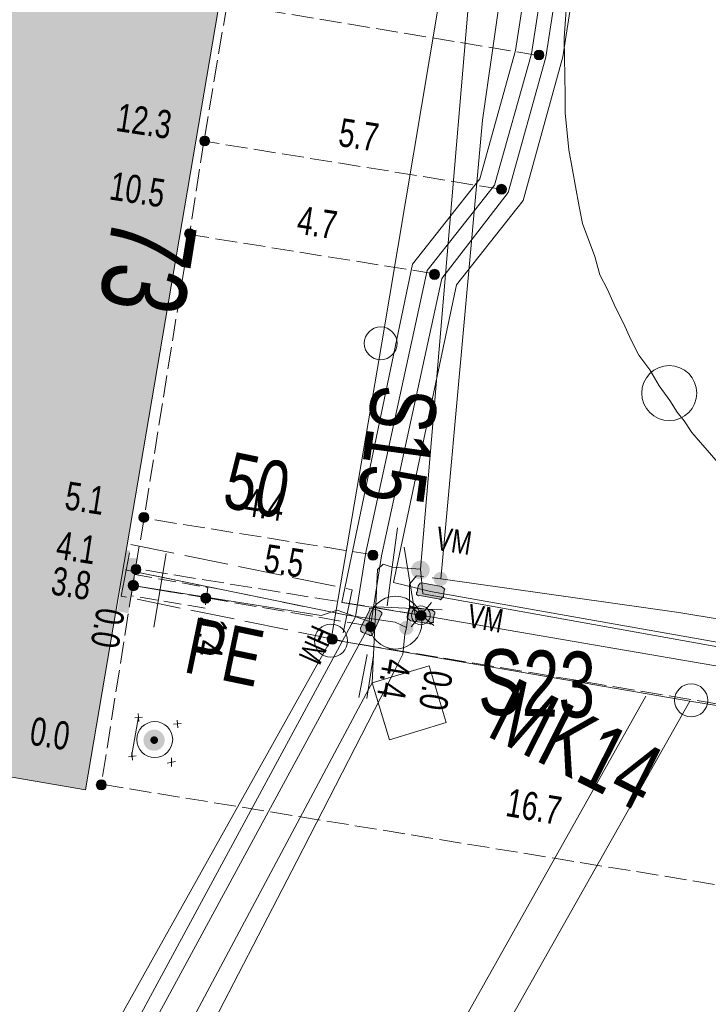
# Model space of a CAD drawing. Header units: metres. Extents: x -740 to 758, y -633 to 854.
# Tile 31 of 256: x -647 to -634, y -11 to 8. Entities that reach past the tile are written whole.
import ezdxf

# ---------------------------------------------------------------- set-up
doc = ezdxf.new("R2010")
doc.units = ezdxf.units.M
doc.header["$MEASUREMENT"] = 0
for name, pattern in [('166_166', [0.3328, 0.1664, -0.1664]), ('333_125', [0.4576, 0.3328, -0.1248]), ('333_333', [0.6656, 0.3328, -0.3328]), ('416_125', [0.5408, 0.416, -0.1248]), ('416_416', [0.832, 0.416, -0.416]), ('832_208', [1.04, 0.832, -0.208])]:
    doc.linetypes.add(name, pattern=pattern)
for name, color, linetype in [('Gas.LOVION', 7, 'Continuous'), ('Grundkarte.LOVION', 7, 'Continuous'), ('Grundkarte_Text.LOVION', 7, 'Continuous'), ('Strom.LOVION', 7, 'Continuous'), ('StromBemass.LOVION', 7, 'Continuous'), ('Wasser.LOVION', 7, 'Continuous')]:
    doc.layers.add(name, color=color, linetype=linetype)
doc.styles.add('ERSTELLTER_STIL_1', font='arial.ttf')

msp = doc.modelspace()

# ---------------------------------------------------------------- hatches: boundary and pattern name
at = {"layer": 'Gas.LOVION', "linetype": 'Continuous', "lineweight": 13}
msp.add_hatch(color=7, dxfattribs=at).paths.add_polyline_path([(-639.079, -2.74), (-639.066, -2.722), (-639.055, -2.702), (-639.047, -2.682), (-639.042, -2.66), (-639.039, -2.638), (-639.039, -2.616), (-639.042, -2.594), (-639.047, -2.573), (-639.056, -2.552), (-639.066, -2.533), (-639.079, -2.515), (-639.095, -2.499), (-639.112, -2.485), (-639.131, -2.473), (-639.151, -2.463), (-639.172, -2.457), (-639.193, -2.453), (-639.216, -2.451), (-639.238, -2.453), (-639.259, -2.457), (-639.28, -2.464), (-639.3, -2.473), (-639.319, -2.485), (-639.336, -2.499), (-639.351, -2.516), (-639.364, -2.534), (-639.375, -2.553), (-639.383, -2.574), (-639.388, -2.595), (-639.391, -2.617), (-639.391, -2.639), (-639.388, -2.661), (-639.383, -2.683), (-639.374, -2.703), (-639.364, -2.723), (-639.351, -2.741), (-639.335, -2.757), (-639.318, -2.771), (-639.3, -2.783), (-639.279, -2.792), (-639.258, -2.799), (-639.237, -2.803), (-639.214, -2.804), (-639.192, -2.803), (-639.171, -2.798), (-639.15, -2.791), (-639.13, -2.782), (-639.111, -2.77), (-639.094, -2.756)])
at = {"layer": 'Grundkarte.LOVION', "linetype": 'Continuous', "lineweight": 18}
msp.add_hatch(color=254, dxfattribs=at).paths.add_polyline_path([(-642.164, 13.194), (-656.925, 15.741), (-655.541, 23.649), (-673.213, 26.65), (-674.539, 18.748), (-676.597, 6.547), (-664.288, -3.57), (-645.56, -6.793)])
at = {"layer": 'Strom.LOVION', "linetype": 'Continuous', "lineweight": 13}
for points in [[(-644.749, -3.447), (-644.57, -2.41), (-644.793, -2.388), (-644.96, -3.409)], [(-639.225, -3.114), (-638.849, -3.181), (-638.833, -3.194), (-638.78, -3.13), (-638.762, -3.01), (-638.749, -2.994), (-638.813, -2.941), (-639.189, -2.874), (-639.219, -2.877), (-639.258, -2.925), (-639.276, -3.045), (-639.289, -3.061), (-639.286, -3.091), (-639.254, -3.117)], [(-640.174, -3.384), (-640.347, -3.726), (-640.342, -3.785), (-640.31, -3.811), (-640.187, -3.859), (-640.171, -3.872), (-640.141, -3.869), (-640.115, -3.837), (-639.958, -3.481), (-639.944, -3.465), (-639.947, -3.436), (-639.995, -3.397), (-640.102, -3.363), (-640.118, -3.349), (-640.177, -3.355)], [(-639.4, -3.59), (-639.04, -3.643), (-639.024, -3.656), (-638.998, -3.624), (-638.969, -3.621), (-638.971, -3.592), (-638.954, -3.472), (-638.94, -3.456), (-638.943, -3.427), (-638.991, -3.387), (-639.351, -3.334), (-639.367, -3.32), (-639.397, -3.323), (-639.436, -3.371), (-639.467, -3.507), (-639.464, -3.537)]]:
    msp.add_hatch(color=7, dxfattribs=at).paths.add_polyline_path(points)
at = {"layer": 'Strom.LOVION', "linetype": 'Continuous', "lineweight": 18}
for points in [[(-644.108, -5.981), (-644.093, -5.961), (-644.081, -5.939), (-644.072, -5.916), (-644.066, -5.891), (-644.063, -5.866), (-644.063, -5.841), (-644.066, -5.816), (-644.072, -5.792), (-644.081, -5.768), (-644.094, -5.746), (-644.109, -5.726), (-644.126, -5.708), (-644.145, -5.692), (-644.166, -5.678), (-644.189, -5.668), (-644.213, -5.66), (-644.238, -5.656), (-644.263, -5.654), (-644.288, -5.656), (-644.313, -5.66), (-644.337, -5.668), (-644.359, -5.679), (-644.381, -5.693), (-644.4, -5.709), (-644.417, -5.727), (-644.432, -5.748), (-644.444, -5.77), (-644.453, -5.793), (-644.459, -5.817), (-644.462, -5.842), (-644.462, -5.867), (-644.459, -5.892), (-644.453, -5.917), (-644.443, -5.94), (-644.431, -5.962), (-644.416, -5.982), (-644.399, -6.001), (-644.38, -6.017), (-644.358, -6.03), (-644.336, -6.041), (-644.312, -6.048), (-644.287, -6.053), (-644.262, -6.055), (-644.237, -6.053), (-644.212, -6.048), (-644.188, -6.04), (-644.165, -6.029), (-644.144, -6.016), (-644.125, -6)], [(-644.106, -5.98), (-644.091, -5.96), (-644.079, -5.938), (-644.07, -5.914), (-644.064, -5.89), (-644.06, -5.865), (-644.061, -5.84), (-644.064, -5.815), (-644.07, -5.791), (-644.079, -5.767), (-644.092, -5.745), (-644.107, -5.725), (-644.124, -5.707), (-644.143, -5.691), (-644.164, -5.677), (-644.187, -5.667), (-644.211, -5.659), (-644.236, -5.654), (-644.261, -5.653), (-644.286, -5.654), (-644.311, -5.659), (-644.335, -5.667), (-644.357, -5.678), (-644.379, -5.691), (-644.398, -5.708), (-644.415, -5.726), (-644.43, -5.746), (-644.442, -5.768), (-644.451, -5.792), (-644.457, -5.816), (-644.46, -5.841), (-644.46, -5.866), (-644.457, -5.891), (-644.451, -5.916), (-644.441, -5.939), (-644.429, -5.961), (-644.414, -5.981), (-644.397, -5.999), (-644.378, -6.015), (-644.356, -6.029), (-644.333, -6.039), (-644.31, -6.047), (-644.285, -6.052), (-644.26, -6.053), (-644.235, -6.052), (-644.21, -6.047), (-644.186, -6.039), (-644.163, -6.028), (-644.142, -6.015), (-644.123, -5.999)], [(-644.205, -5.896), (-644.199, -5.889), (-644.195, -5.881), (-644.192, -5.873), (-644.19, -5.864), (-644.189, -5.855), (-644.189, -5.846), (-644.19, -5.837), (-644.192, -5.828), (-644.195, -5.82), (-644.2, -5.812), (-644.205, -5.805), (-644.211, -5.798), (-644.218, -5.793), (-644.226, -5.788), (-644.234, -5.784), (-644.243, -5.781), (-644.251, -5.78), (-644.26, -5.779), (-644.269, -5.78), (-644.278, -5.781), (-644.287, -5.784), (-644.295, -5.788), (-644.303, -5.793), (-644.309, -5.799), (-644.316, -5.805), (-644.321, -5.813), (-644.325, -5.82), (-644.328, -5.829), (-644.331, -5.838), (-644.332, -5.847), (-644.332, -5.856), (-644.331, -5.864), (-644.328, -5.873), (-644.325, -5.882), (-644.321, -5.889), (-644.315, -5.897), (-644.309, -5.903), (-644.302, -5.909), (-644.295, -5.914), (-644.286, -5.918), (-644.278, -5.92), (-644.269, -5.922), (-644.26, -5.923), (-644.251, -5.922), (-644.242, -5.92), (-644.234, -5.917), (-644.225, -5.914), (-644.218, -5.909), (-644.211, -5.903)], [(-644.203, -5.898), (-644.197, -5.89), (-644.193, -5.883), (-644.19, -5.874), (-644.188, -5.865), (-644.186, -5.856), (-644.187, -5.847), (-644.188, -5.838), (-644.19, -5.83), (-644.193, -5.821), (-644.198, -5.814), (-644.203, -5.806), (-644.209, -5.8), (-644.216, -5.794), (-644.224, -5.789), (-644.232, -5.785), (-644.241, -5.783), (-644.249, -5.781), (-644.258, -5.78), (-644.267, -5.781), (-644.276, -5.783), (-644.285, -5.785), (-644.293, -5.789), (-644.301, -5.794), (-644.307, -5.8), (-644.314, -5.807), (-644.319, -5.814), (-644.323, -5.822), (-644.327, -5.83), (-644.329, -5.839), (-644.33, -5.848), (-644.33, -5.857), (-644.329, -5.866), (-644.326, -5.875), (-644.323, -5.883), (-644.319, -5.891), (-644.313, -5.898), (-644.307, -5.905), (-644.3, -5.91), (-644.293, -5.915), (-644.284, -5.919), (-644.276, -5.922), (-644.267, -5.923), (-644.258, -5.924), (-644.249, -5.923), (-644.24, -5.922), (-644.232, -5.919), (-644.223, -5.915), (-644.216, -5.91), (-644.209, -5.904)]]:
    msp.add_hatch(color=150, dxfattribs=at).paths.add_polyline_path(points)
at = {"layer": 'StromBemass.LOVION', "linetype": 'Continuous', "lineweight": 13}
for points in [[(-636.895, 7.072), (-636.888, 7.082), (-636.882, 7.092), (-636.878, 7.103), (-636.875, 7.114), (-636.874, 7.126), (-636.874, 7.137), (-636.875, 7.149), (-636.878, 7.16), (-636.883, 7.171), (-636.888, 7.181), (-636.895, 7.191), (-636.903, 7.199), (-636.912, 7.207), (-636.922, 7.213), (-636.933, 7.218), (-636.944, 7.222), (-636.956, 7.224), (-636.967, 7.225), (-636.979, 7.224), (-636.99, 7.222), (-637.002, 7.218), (-637.012, 7.213), (-637.022, 7.207), (-637.031, 7.199), (-637.039, 7.19), (-637.046, 7.181), (-637.051, 7.171), (-637.056, 7.16), (-637.059, 7.148), (-637.06, 7.137), (-637.06, 7.125), (-637.059, 7.113), (-637.056, 7.102), (-637.051, 7.091), (-637.046, 7.081), (-637.039, 7.072), (-637.031, 7.063), (-637.022, 7.056), (-637.012, 7.049), (-637.001, 7.044), (-636.99, 7.041), (-636.978, 7.039), (-636.967, 7.038), (-636.955, 7.039), (-636.943, 7.041), (-636.932, 7.045), (-636.922, 7.05), (-636.912, 7.056), (-636.903, 7.063)], [(-643.231, 5.445), (-643.224, 5.455), (-643.219, 5.465), (-643.215, 5.476), (-643.212, 5.487), (-643.21, 5.499), (-643.21, 5.51), (-643.212, 5.522), (-643.215, 5.533), (-643.219, 5.544), (-643.225, 5.554), (-643.232, 5.563), (-643.24, 5.572), (-643.249, 5.579), (-643.258, 5.585), (-643.269, 5.59), (-643.28, 5.594), (-643.291, 5.596), (-643.303, 5.597), (-643.315, 5.596), (-643.326, 5.594), (-643.337, 5.59), (-643.348, 5.585), (-643.357, 5.579), (-643.366, 5.571), (-643.374, 5.563), (-643.381, 5.553), (-643.387, 5.543), (-643.391, 5.532), (-643.394, 5.521), (-643.395, 5.51), (-643.395, 5.498), (-643.394, 5.486), (-643.391, 5.475), (-643.386, 5.464), (-643.381, 5.454), (-643.374, 5.445), (-643.366, 5.436), (-643.357, 5.429), (-643.347, 5.423), (-643.337, 5.418), (-643.325, 5.414), (-643.314, 5.412), (-643.302, 5.411), (-643.291, 5.412), (-643.279, 5.414), (-643.268, 5.418), (-643.258, 5.423), (-643.248, 5.429), (-643.239, 5.437)], [(-637.606, 4.527), (-637.599, 4.537), (-637.593, 4.547), (-637.589, 4.558), (-637.586, 4.57), (-637.584, 4.582), (-637.584, 4.593), (-637.586, 4.605), (-637.589, 4.617), (-637.593, 4.628), (-637.599, 4.638), (-637.606, 4.648), (-637.614, 4.656), (-637.623, 4.664), (-637.633, 4.67), (-637.644, 4.675), (-637.656, 4.679), (-637.667, 4.681), (-637.679, 4.682), (-637.691, 4.681), (-637.703, 4.679), (-637.714, 4.675), (-637.725, 4.67), (-637.735, 4.664), (-637.744, 4.656), (-637.752, 4.647), (-637.759, 4.638), (-637.765, 4.627), (-637.769, 4.616), (-637.772, 4.605), (-637.773, 4.593), (-637.773, 4.581), (-637.772, 4.569), (-637.769, 4.558), (-637.764, 4.547), (-637.759, 4.536), (-637.752, 4.527), (-637.743, 4.518), (-637.734, 4.51), (-637.724, 4.504), (-637.713, 4.499), (-637.702, 4.495), (-637.69, 4.493), (-637.678, 4.492), (-637.667, 4.493), (-637.655, 4.496), (-637.644, 4.499), (-637.633, 4.504), (-637.623, 4.511), (-637.614, 4.518)], [(-643.517, 3.685), (-643.51, 3.694), (-643.504, 3.705), (-643.5, 3.716), (-643.497, 3.727), (-643.496, 3.739), (-643.496, 3.75), (-643.497, 3.762), (-643.5, 3.773), (-643.505, 3.784), (-643.51, 3.794), (-643.517, 3.804), (-643.525, 3.812), (-643.534, 3.82), (-643.544, 3.826), (-643.555, 3.831), (-643.566, 3.834), (-643.577, 3.837), (-643.589, 3.837), (-643.601, 3.837), (-643.612, 3.834), (-643.623, 3.831), (-643.634, 3.826), (-643.644, 3.819), (-643.653, 3.812), (-643.661, 3.803), (-643.668, 3.794), (-643.673, 3.784), (-643.678, 3.773), (-643.68, 3.761), (-643.682, 3.75), (-643.682, 3.738), (-643.68, 3.726), (-643.677, 3.715), (-643.673, 3.704), (-643.667, 3.694), (-643.66, 3.685), (-643.652, 3.676), (-643.643, 3.669), (-643.633, 3.662), (-643.623, 3.657), (-643.612, 3.654), (-643.6, 3.652), (-643.589, 3.651), (-643.577, 3.652), (-643.565, 3.654), (-643.554, 3.658), (-643.544, 3.663), (-643.534, 3.669), (-643.525, 3.676)], [(-638.875, 2.914), (-638.868, 2.924), (-638.863, 2.934), (-638.858, 2.946), (-638.855, 2.957), (-638.854, 2.969), (-638.854, 2.981), (-638.855, 2.993), (-638.858, 3.005), (-638.863, 3.016), (-638.869, 3.026), (-638.876, 3.036), (-638.884, 3.045), (-638.893, 3.052), (-638.903, 3.059), (-638.914, 3.064), (-638.926, 3.068), (-638.938, 3.07), (-638.95, 3.071), (-638.962, 3.07), (-638.973, 3.067), (-638.985, 3.064), (-638.996, 3.059), (-639.006, 3.052), (-639.015, 3.044), (-639.023, 3.036), (-639.03, 3.026), (-639.036, 3.015), (-639.04, 3.004), (-639.043, 2.993), (-639.045, 2.981), (-639.045, 2.969), (-639.043, 2.957), (-639.04, 2.945), (-639.036, 2.934), (-639.03, 2.923), (-639.023, 2.914), (-639.015, 2.905), (-639.005, 2.897), (-638.995, 2.891), (-638.984, 2.886), (-638.973, 2.882), (-638.961, 2.88), (-638.949, 2.879), (-638.937, 2.88), (-638.925, 2.882), (-638.914, 2.886), (-638.903, 2.891), (-638.893, 2.898), (-638.884, 2.905)], [(-644.382, -1.691), (-644.375, -1.682), (-644.37, -1.671), (-644.365, -1.66), (-644.363, -1.649), (-644.361, -1.637), (-644.361, -1.625), (-644.363, -1.613), (-644.366, -1.602), (-644.37, -1.591), (-644.376, -1.581), (-644.383, -1.571), (-644.391, -1.562), (-644.4, -1.555), (-644.41, -1.549), (-644.421, -1.544), (-644.432, -1.54), (-644.444, -1.538), (-644.456, -1.537), (-644.467, -1.538), (-644.479, -1.54), (-644.49, -1.544), (-644.501, -1.549), (-644.511, -1.555), (-644.52, -1.563), (-644.528, -1.572), (-644.535, -1.581), (-644.541, -1.592), (-644.545, -1.603), (-644.548, -1.614), (-644.549, -1.626), (-644.549, -1.638), (-644.548, -1.649), (-644.545, -1.661), (-644.54, -1.672), (-644.535, -1.682), (-644.528, -1.692), (-644.52, -1.7), (-644.51, -1.708), (-644.5, -1.714), (-644.49, -1.719), (-644.478, -1.723), (-644.467, -1.725), (-644.455, -1.726), (-644.443, -1.725), (-644.431, -1.723), (-644.42, -1.719), (-644.41, -1.714), (-644.4, -1.708), (-644.39, -1.7)], [(-640.041, -2.407), (-640.034, -2.398), (-640.028, -2.387), (-640.024, -2.376), (-640.021, -2.365), (-640.02, -2.353), (-640.02, -2.341), (-640.021, -2.329), (-640.024, -2.318), (-640.028, -2.307), (-640.034, -2.297), (-640.041, -2.287), (-640.049, -2.278), (-640.058, -2.271), (-640.068, -2.265), (-640.079, -2.26), (-640.09, -2.256), (-640.102, -2.254), (-640.114, -2.253), (-640.126, -2.254), (-640.137, -2.256), (-640.149, -2.26), (-640.159, -2.265), (-640.169, -2.271), (-640.178, -2.279), (-640.186, -2.287), (-640.193, -2.297), (-640.199, -2.307), (-640.203, -2.318), (-640.206, -2.33), (-640.208, -2.342), (-640.208, -2.354), (-640.206, -2.365), (-640.203, -2.377), (-640.199, -2.388), (-640.193, -2.398), (-640.186, -2.408), (-640.178, -2.416), (-640.169, -2.424), (-640.159, -2.43), (-640.148, -2.435), (-640.137, -2.439), (-640.125, -2.441), (-640.113, -2.442), (-640.101, -2.441), (-640.09, -2.439), (-640.079, -2.435), (-640.068, -2.43), (-640.058, -2.423), (-640.049, -2.416)], [(-644.53, -2.675), (-644.524, -2.666), (-644.518, -2.655), (-644.514, -2.645), (-644.511, -2.633), (-644.51, -2.622), (-644.51, -2.61), (-644.511, -2.599), (-644.514, -2.587), (-644.518, -2.577), (-644.524, -2.566), (-644.531, -2.557), (-644.539, -2.549), (-644.548, -2.541), (-644.558, -2.535), (-644.568, -2.53), (-644.579, -2.527), (-644.591, -2.524), (-644.602, -2.524), (-644.614, -2.524), (-644.625, -2.527), (-644.636, -2.53), (-644.647, -2.535), (-644.657, -2.542), (-644.666, -2.549), (-644.673, -2.557), (-644.68, -2.567), (-644.686, -2.577), (-644.69, -2.588), (-644.693, -2.599), (-644.694, -2.611), (-644.694, -2.622), (-644.693, -2.634), (-644.69, -2.645), (-644.686, -2.656), (-644.68, -2.666), (-644.673, -2.675), (-644.665, -2.684), (-644.656, -2.691), (-644.646, -2.697), (-644.636, -2.702), (-644.625, -2.706), (-644.613, -2.708), (-644.602, -2.709), (-644.59, -2.708), (-644.579, -2.706), (-644.568, -2.702), (-644.557, -2.697), (-644.547, -2.691), (-644.538, -2.683)], [(-644.582, -2.979), (-644.575, -2.97), (-644.569, -2.959), (-644.565, -2.948), (-644.562, -2.936), (-644.56, -2.924), (-644.56, -2.912), (-644.562, -2.9), (-644.565, -2.889), (-644.569, -2.878), (-644.575, -2.867), (-644.582, -2.857), (-644.591, -2.849), (-644.6, -2.841), (-644.61, -2.835), (-644.621, -2.83), (-644.632, -2.826), (-644.644, -2.824), (-644.656, -2.823), (-644.668, -2.824), (-644.68, -2.826), (-644.691, -2.83), (-644.702, -2.835), (-644.712, -2.842), (-644.721, -2.849), (-644.73, -2.858), (-644.737, -2.868), (-644.742, -2.878), (-644.747, -2.889), (-644.75, -2.901), (-644.751, -2.913), (-644.751, -2.925), (-644.75, -2.937), (-644.747, -2.948), (-644.742, -2.96), (-644.736, -2.97), (-644.729, -2.98), (-644.721, -2.988), (-644.712, -2.996), (-644.702, -3.003), (-644.691, -3.008), (-644.679, -3.011), (-644.667, -3.013), (-644.656, -3.014), (-644.644, -3.013), (-644.632, -3.011), (-644.62, -3.007), (-644.61, -3.002), (-644.599, -2.996), (-644.59, -2.988)], [(-644.582, -2.979), (-644.575, -2.97), (-644.569, -2.959), (-644.565, -2.948), (-644.562, -2.936), (-644.56, -2.924), (-644.56, -2.912), (-644.562, -2.9), (-644.565, -2.889), (-644.569, -2.878), (-644.575, -2.867), (-644.582, -2.857), (-644.591, -2.849), (-644.6, -2.841), (-644.61, -2.835), (-644.621, -2.83), (-644.632, -2.826), (-644.644, -2.824), (-644.656, -2.823), (-644.668, -2.824), (-644.68, -2.826), (-644.691, -2.83), (-644.702, -2.835), (-644.712, -2.842), (-644.721, -2.849), (-644.73, -2.858), (-644.737, -2.868), (-644.742, -2.878), (-644.747, -2.889), (-644.75, -2.901), (-644.751, -2.913), (-644.751, -2.925), (-644.75, -2.937), (-644.747, -2.948), (-644.742, -2.96), (-644.736, -2.97), (-644.729, -2.98), (-644.721, -2.988), (-644.712, -2.996), (-644.702, -3.003), (-644.691, -3.008), (-644.679, -3.011), (-644.667, -3.013), (-644.656, -3.014), (-644.644, -3.013), (-644.632, -3.011), (-644.62, -3.007), (-644.61, -3.002), (-644.599, -2.996), (-644.59, -2.988)], [(-644.578, -2.985), (-644.571, -2.975), (-644.565, -2.965), (-644.561, -2.953), (-644.558, -2.942), (-644.557, -2.93), (-644.557, -2.918), (-644.558, -2.906), (-644.561, -2.894), (-644.566, -2.883), (-644.572, -2.872), (-644.579, -2.863), (-644.587, -2.854), (-644.596, -2.846), (-644.606, -2.84), (-644.617, -2.835), (-644.629, -2.831), (-644.641, -2.829), (-644.653, -2.828), (-644.665, -2.829), (-644.676, -2.831), (-644.688, -2.835), (-644.699, -2.84), (-644.709, -2.847), (-644.718, -2.854), (-644.726, -2.863), (-644.733, -2.873), (-644.739, -2.884), (-644.744, -2.895), (-644.747, -2.906), (-644.748, -2.918), (-644.748, -2.93), (-644.746, -2.942), (-644.743, -2.954), (-644.739, -2.965), (-644.733, -2.976), (-644.726, -2.985), (-644.718, -2.994), (-644.708, -3.002), (-644.698, -3.008), (-644.687, -3.013), (-644.676, -3.017), (-644.664, -3.019), (-644.652, -3.02), (-644.64, -3.019), (-644.628, -3.017), (-644.617, -3.013), (-644.606, -3.008), (-644.596, -3.001), (-644.586, -2.994)], [(-643.209, -3.221), (-643.202, -3.211), (-643.197, -3.201), (-643.192, -3.19), (-643.189, -3.179), (-643.188, -3.167), (-643.188, -3.155), (-643.19, -3.143), (-643.193, -3.132), (-643.197, -3.121), (-643.203, -3.111), (-643.21, -3.101), (-643.218, -3.093), (-643.227, -3.085), (-643.237, -3.079), (-643.247, -3.074), (-643.258, -3.071), (-643.27, -3.068), (-643.282, -3.068), (-643.293, -3.069), (-643.305, -3.071), (-643.316, -3.074), (-643.327, -3.079), (-643.337, -3.086), (-643.346, -3.093), (-643.354, -3.102), (-643.361, -3.111), (-643.366, -3.122), (-643.37, -3.133), (-643.373, -3.144), (-643.375, -3.156), (-643.375, -3.167), (-643.373, -3.179), (-643.37, -3.19), (-643.366, -3.201), (-643.36, -3.212), (-643.353, -3.221), (-643.345, -3.23), (-643.336, -3.237), (-643.326, -3.243), (-643.316, -3.248), (-643.304, -3.252), (-643.293, -3.254), (-643.281, -3.255), (-643.269, -3.254), (-643.258, -3.252), (-643.247, -3.248), (-643.236, -3.243), (-643.226, -3.237), (-643.217, -3.229)], [(-643.209, -3.221), (-643.202, -3.211), (-643.197, -3.201), (-643.192, -3.19), (-643.189, -3.179), (-643.188, -3.167), (-643.188, -3.155), (-643.19, -3.143), (-643.193, -3.132), (-643.197, -3.121), (-643.203, -3.111), (-643.21, -3.101), (-643.218, -3.093), (-643.227, -3.085), (-643.237, -3.079), (-643.247, -3.074), (-643.258, -3.071), (-643.27, -3.068), (-643.282, -3.068), (-643.293, -3.069), (-643.305, -3.071), (-643.316, -3.074), (-643.327, -3.079), (-643.337, -3.086), (-643.346, -3.093), (-643.354, -3.102), (-643.361, -3.111), (-643.366, -3.122), (-643.37, -3.133), (-643.373, -3.144), (-643.375, -3.156), (-643.375, -3.167), (-643.373, -3.179), (-643.37, -3.19), (-643.366, -3.201), (-643.36, -3.212), (-643.353, -3.221), (-643.345, -3.23), (-643.336, -3.237), (-643.326, -3.243), (-643.316, -3.248), (-643.304, -3.252), (-643.293, -3.254), (-643.281, -3.255), (-643.269, -3.254), (-643.258, -3.252), (-643.247, -3.248), (-643.236, -3.243), (-643.226, -3.237), (-643.217, -3.229)], [(-639.129, -3.55), (-639.122, -3.54), (-639.117, -3.53), (-639.113, -3.519), (-639.11, -3.508), (-639.108, -3.496), (-639.108, -3.484), (-639.11, -3.473), (-639.113, -3.461), (-639.117, -3.45), (-639.123, -3.44), (-639.13, -3.431), (-639.138, -3.422), (-639.147, -3.415), (-639.157, -3.409), (-639.167, -3.404), (-639.178, -3.4), (-639.19, -3.398), (-639.202, -3.397), (-639.213, -3.398), (-639.225, -3.4), (-639.236, -3.404), (-639.247, -3.409), (-639.256, -3.415), (-639.265, -3.423), (-639.273, -3.431), (-639.28, -3.441), (-639.286, -3.451), (-639.29, -3.462), (-639.293, -3.473), (-639.294, -3.485), (-639.294, -3.497), (-639.293, -3.508), (-639.29, -3.52), (-639.286, -3.53), (-639.28, -3.541), (-639.273, -3.55), (-639.265, -3.559), (-639.256, -3.566), (-639.246, -3.572), (-639.235, -3.577), (-639.224, -3.581), (-639.213, -3.583), (-639.201, -3.584), (-639.189, -3.583), (-639.178, -3.581), (-639.167, -3.577), (-639.156, -3.572), (-639.146, -3.566), (-639.137, -3.558)], [(-640.087, -3.763), (-640.08, -3.754), (-640.075, -3.744), (-640.071, -3.733), (-640.068, -3.722), (-640.066, -3.711), (-640.067, -3.699), (-640.068, -3.688), (-640.071, -3.677), (-640.075, -3.666), (-640.081, -3.656), (-640.088, -3.646), (-640.096, -3.638), (-640.104, -3.631), (-640.114, -3.625), (-640.125, -3.62), (-640.136, -3.616), (-640.147, -3.614), (-640.158, -3.613), (-640.17, -3.614), (-640.181, -3.616), (-640.192, -3.62), (-640.203, -3.625), (-640.212, -3.631), (-640.221, -3.638), (-640.229, -3.647), (-640.236, -3.656), (-640.241, -3.666), (-640.246, -3.677), (-640.248, -3.688), (-640.25, -3.7), (-640.25, -3.711), (-640.248, -3.723), (-640.245, -3.734), (-640.241, -3.745), (-640.236, -3.755), (-640.229, -3.764), (-640.221, -3.772), (-640.212, -3.78), (-640.202, -3.786), (-640.192, -3.791), (-640.181, -3.794), (-640.169, -3.796), (-640.158, -3.797), (-640.146, -3.796), (-640.135, -3.794), (-640.124, -3.79), (-640.114, -3.786), (-640.104, -3.779), (-640.095, -3.772)], [(-640.814, -4.001), (-640.807, -3.991), (-640.801, -3.981), (-640.797, -3.97), (-640.794, -3.958), (-640.793, -3.946), (-640.793, -3.934), (-640.794, -3.923), (-640.797, -3.911), (-640.802, -3.9), (-640.807, -3.89), (-640.814, -3.88), (-640.823, -3.871), (-640.832, -3.864), (-640.842, -3.857), (-640.853, -3.852), (-640.864, -3.849), (-640.876, -3.847), (-640.888, -3.846), (-640.899, -3.847), (-640.911, -3.849), (-640.922, -3.853), (-640.933, -3.858), (-640.943, -3.864), (-640.952, -3.872), (-640.96, -3.88), (-640.967, -3.89), (-640.973, -3.901), (-640.977, -3.912), (-640.98, -3.923), (-640.982, -3.935), (-640.982, -3.947), (-640.98, -3.959), (-640.977, -3.97), (-640.973, -3.981), (-640.967, -3.992), (-640.96, -4.001), (-640.952, -4.01), (-640.943, -4.017), (-640.933, -4.024), (-640.922, -4.029), (-640.91, -4.032), (-640.899, -4.035), (-640.887, -4.035), (-640.875, -4.035), (-640.863, -4.032), (-640.852, -4.029), (-640.841, -4.023), (-640.831, -4.017), (-640.822, -4.009)], [(-645.192, -6.761), (-645.185, -6.752), (-645.179, -6.742), (-645.175, -6.731), (-645.172, -6.72), (-645.171, -6.708), (-645.171, -6.696), (-645.172, -6.685), (-645.175, -6.674), (-645.18, -6.663), (-645.185, -6.653), (-645.192, -6.643), (-645.2, -6.635), (-645.209, -6.627), (-645.219, -6.621), (-645.23, -6.616), (-645.241, -6.613), (-645.252, -6.611), (-645.264, -6.61), (-645.275, -6.611), (-645.287, -6.613), (-645.298, -6.616), (-645.308, -6.621), (-645.318, -6.628), (-645.327, -6.635), (-645.335, -6.644), (-645.342, -6.653), (-645.347, -6.663), (-645.352, -6.674), (-645.354, -6.685), (-645.356, -6.697), (-645.356, -6.709), (-645.354, -6.72), (-645.351, -6.731), (-645.347, -6.742), (-645.341, -6.752), (-645.335, -6.762), (-645.327, -6.77), (-645.318, -6.778), (-645.308, -6.784), (-645.297, -6.789), (-645.286, -6.792), (-645.275, -6.794), (-645.263, -6.795), (-645.251, -6.794), (-645.24, -6.792), (-645.229, -6.789), (-645.218, -6.784), (-645.209, -6.777), (-645.2, -6.77)], [(-645.188, -6.757), (-645.182, -6.748), (-645.176, -6.738), (-645.172, -6.727), (-645.169, -6.715), (-645.167, -6.704), (-645.167, -6.692), (-645.169, -6.681), (-645.172, -6.669), (-645.176, -6.658), (-645.182, -6.648), (-645.189, -6.639), (-645.197, -6.63), (-645.206, -6.623), (-645.216, -6.617), (-645.226, -6.612), (-645.237, -6.608), (-645.249, -6.606), (-645.261, -6.605), (-645.272, -6.606), (-645.284, -6.608), (-645.295, -6.612), (-645.305, -6.617), (-645.315, -6.623), (-645.324, -6.631), (-645.332, -6.639), (-645.339, -6.649), (-645.345, -6.659), (-645.349, -6.67), (-645.352, -6.681), (-645.353, -6.693), (-645.353, -6.704), (-645.352, -6.716), (-645.349, -6.727), (-645.344, -6.738), (-645.339, -6.748), (-645.332, -6.758), (-645.324, -6.766), (-645.315, -6.774), (-645.305, -6.78), (-645.294, -6.785), (-645.283, -6.788), (-645.272, -6.791), (-645.26, -6.791), (-645.248, -6.791), (-645.237, -6.788), (-645.226, -6.785), (-645.215, -6.78), (-645.205, -6.773), (-645.196, -6.766)]]:
    msp.add_hatch(color=7, dxfattribs=at).paths.add_polyline_path(points)
at = {"layer": 'Wasser.LOVION', "linetype": 'Continuous', "lineweight": 13}
for points in [[(-644.866, -3.001), (-644.717, -2.262), (-645.093, -2.195), (-645.229, -2.918)], [(-638.731, -2.882), (-638.721, -2.869), (-638.713, -2.854), (-638.707, -2.838), (-638.703, -2.822), (-638.701, -2.806), (-638.701, -2.789), (-638.703, -2.773), (-638.707, -2.756), (-638.714, -2.741), (-638.722, -2.726), (-638.732, -2.713), (-638.743, -2.701), (-638.756, -2.69), (-638.77, -2.681), (-638.785, -2.674), (-638.801, -2.669), (-638.817, -2.666), (-638.834, -2.665), (-638.85, -2.666), (-638.867, -2.67), (-638.883, -2.675), (-638.898, -2.682), (-638.912, -2.691), (-638.925, -2.701), (-638.936, -2.714), (-638.946, -2.727), (-638.954, -2.742), (-638.96, -2.757), (-638.964, -2.773), (-638.966, -2.79), (-638.966, -2.807), (-638.964, -2.823), (-638.959, -2.839), (-638.953, -2.855), (-638.945, -2.869), (-638.935, -2.883), (-638.924, -2.895), (-638.911, -2.905), (-638.897, -2.914), (-638.882, -2.921), (-638.866, -2.926), (-638.85, -2.929), (-638.833, -2.93), (-638.816, -2.929), (-638.8, -2.926), (-638.784, -2.921), (-638.769, -2.914), (-638.755, -2.905), (-638.742, -2.894)], [(-639.379, -3.805), (-639.37, -3.791), (-639.362, -3.777), (-639.356, -3.761), (-639.352, -3.745), (-639.349, -3.729), (-639.35, -3.712), (-639.352, -3.696), (-639.356, -3.679), (-639.362, -3.664), (-639.37, -3.649), (-639.38, -3.636), (-639.391, -3.624), (-639.404, -3.613), (-639.418, -3.605), (-639.433, -3.598), (-639.449, -3.592), (-639.465, -3.589), (-639.482, -3.588), (-639.499, -3.589), (-639.515, -3.593), (-639.531, -3.598), (-639.546, -3.605), (-639.56, -3.614), (-639.573, -3.625), (-639.584, -3.637), (-639.594, -3.65), (-639.602, -3.665), (-639.608, -3.68), (-639.612, -3.696), (-639.614, -3.713), (-639.614, -3.73), (-639.612, -3.746), (-639.607, -3.762), (-639.601, -3.778), (-639.593, -3.792), (-639.583, -3.805), (-639.572, -3.818), (-639.559, -3.828), (-639.545, -3.837), (-639.53, -3.844), (-639.514, -3.849), (-639.498, -3.852), (-639.481, -3.853), (-639.465, -3.852), (-639.448, -3.849), (-639.433, -3.844), (-639.417, -3.837), (-639.403, -3.828), (-639.391, -3.817)], [(-639.378, -3.808), (-639.368, -3.795), (-639.36, -3.78), (-639.354, -3.765), (-639.35, -3.749), (-639.348, -3.732), (-639.348, -3.716), (-639.35, -3.699), (-639.354, -3.683), (-639.36, -3.668), (-639.368, -3.653), (-639.378, -3.64), (-639.39, -3.628), (-639.402, -3.617), (-639.416, -3.608), (-639.431, -3.601), (-639.447, -3.596), (-639.464, -3.593), (-639.48, -3.592), (-639.497, -3.593), (-639.513, -3.596), (-639.529, -3.602), (-639.544, -3.609), (-639.558, -3.618), (-639.571, -3.628), (-639.582, -3.64), (-639.592, -3.654), (-639.6, -3.668), (-639.606, -3.684), (-639.61, -3.7), (-639.612, -3.717), (-639.612, -3.733), (-639.61, -3.75), (-639.606, -3.766), (-639.599, -3.781), (-639.591, -3.796), (-639.582, -3.809), (-639.57, -3.821), (-639.557, -3.832), (-639.543, -3.841), (-639.528, -3.848), (-639.512, -3.853), (-639.496, -3.856), (-639.479, -3.857), (-639.463, -3.856), (-639.446, -3.853), (-639.431, -3.847), (-639.416, -3.84), (-639.402, -3.831), (-639.389, -3.821)]]:
    msp.add_hatch(color=7, dxfattribs=at).paths.add_polyline_path(points)

# ---------------------------------------------------------------- linework, layer by layer
at = {"layer": 'Gas.LOVION', "color": 1, "linetype": 'Continuous', "lineweight": 18}
for points in [[(-600.999, -9.869), (-612.619, -7.858), (-615.267, -7.378), (-639.169, -3.079), (-639.215, -2.611), (-638.268, 8.565), (-636.549, 18.487), (-636.197, 20.028), (-635.537, 22.797), (-635.432, 23.088)], [(-639.215, -2.611), (-639.751, -2.575), (-639.919, -2.517), (-640.027, -2.616), (-640.127, -4.769), (-640.19, -4.879), (-645.76, -15.324), (-647.094, -17.701)]]:
    msp.add_lwpolyline(points, dxfattribs=at)
at = {"layer": 'Gas.LOVION', "color": 7, "linetype": 'Continuous', "lineweight": 13}
msp.add_lwpolyline([(-639.842, -3.308), (-639.751, -2.575), (-639.647, -1.826)], dxfattribs=at)
msp.add_lwpolyline([(-640.127, -4.769), (-639.8, -5.845), (-638.724, -5.518), (-639.051, -4.442)], close=True, dxfattribs=at)
at = {"layer": 'Grundkarte.LOVION', "color": 253, "linetype": 'Continuous', "lineweight": 18}
msp.add_lwpolyline([(-714.424, 37.636), (-692.933, 73.874), (-621.842, 62.293), (-628.269, 22.828), (-636.172, 24.154), (-675.663, 30.549), (-713.299, 36.711), (-675.663, 30.549), (-636.172, 24.154), (-639.945, 1.677), (-640.903, -3.943), (-646.16, -13.354), (-648.155, -16.829), (-646.16, -13.354), (-640.903, -3.943), (-634.109, -5.112), (-643.077, -21.003), (-634.109, -5.112), (-627.321, -6.221), (-631.346, -30.644), (-627.321, -6.221), (-601.57, -10.531)], dxfattribs=at)
at = {"layer": 'Grundkarte.LOVION', "color": 8, "linetype": 'Continuous', "lineweight": 18}
for points in [[(-601.57, -10.531), (-627.321, -6.221), (-634.109, -5.112), (-640.903, -3.943), (-639.945, 1.677), (-636.172, 24.154), (-628.269, 22.828), (-615.685, 20.778), (-608.449, 6.323), (-608.195, 5.845), (-606.892, 3.697), (-605.566, 2.231), (-603.865, 1.156), (-602.064, 0.268), (-598.633, -0.668), (-594.121, -1.468), (-598.633, -0.668), (-602.064, 0.268), (-603.865, 1.156), (-605.566, 2.231), (-606.892, 3.697), (-608.195, 5.845), (-599.228, 58.622)], [(-713.299, 36.711), (-675.663, 30.549), (-679.329, 8.792), (-675.663, 30.549), (-636.172, 24.154), (-639.945, 1.677), (-640.903, -3.943), (-646.16, -13.354), (-655.032, -11.177), (-646.16, -13.354), (-648.155, -16.829), (-646.16, -13.354), (-640.903, -3.943), (-634.109, -5.112), (-643.077, -21.003), (-634.109, -5.112), (-627.321, -6.221), (-631.346, -30.644), (-627.321, -6.221), (-601.57, -10.531)], [(-676.597, 6.547), (-674.539, 18.748), (-673.213, 26.65), (-655.541, 23.649), (-656.925, 15.741), (-642.164, 13.194), (-645.56, -6.793), (-664.288, -3.57)], [(-601.57, -10.531), (-627.321, -6.221), (-634.109, -5.112), (-640.903, -3.943), (-639.945, 1.677), (-636.172, 24.154), (-628.269, 22.828), (-615.685, 20.778), (-608.449, 6.323), (-608.195, 5.845), (-606.892, 3.697), (-605.566, 2.231), (-603.865, 1.156), (-602.064, 0.268), (-598.633, -0.668), (-594.121, -1.468)], [(-636.417, 8.524), (-636.49, 7.453), (-636.482, 7.07), (-636.48, 6.745), (-636.472, 6.362), (-636.47, 6.037), (-636.401, 5.334), (-636.334, 4.956), (-636.274, 4.637), (-636.207, 4.259), (-636.146, 3.94), (-635.908, 3.313), (-635.815, 2.968), (-635.669, 2.686), (-635.518, 2.347), (-635.372, 2.065), (-635.22, 1.725), (-635.075, 1.444), (-634.87, 1.168), (-634.693, 0.861), (-634.488, 0.585), (-634.348, 0.362), (-634.214, 0.198), (-634.074, -0.025), (-633.242, -0.978)], [(-634.946, -5.016), (-643.655, -20.527)]]:
    msp.add_lwpolyline(points, dxfattribs=at)
at = {"layer": 'Grundkarte.LOVION', "color": 9, "linetype": 'Continuous', "lineweight": 18}
for centre, radius in [((-639.968, 1.668), 0.311), ((-640.909, -3.968), 0.314), ((-634.085, -5.099), 0.314)]:
    msp.add_circle(centre, radius, dxfattribs=at)
at = {"layer": 'Grundkarte.LOVION', "color": 7, "linetype": 'Continuous', "lineweight": 13}
msp.add_circle((-634.5, 0.725), 0.522, dxfattribs=at)
at = {"layer": 'Strom.LOVION', "color": 150, "linetype": 'Continuous', "lineweight": 18}
for points in [[(-635.839, 23.019), (-634.41, 22.76), (-636.839, 7.094), (-637.549, 4.527), (-638.808, 2.897), (-639.949, -2.358), (-640.151, -3.619), (-647.576, -17.305)], [(-639.026, -3.036), (-639.722, -2.867), (-638.53, 2.776), (-637.268, 4.377), (-636.514, 7.096), (-634.155, 22.415), (-635.899, 22.718)], [(-639.204, -3.482), (-640.705, -3.244), (-639.366, 3.167), (-638.091, 4.785), (-637.412, 7.215), (-635.086, 22.265), (-635.945, 22.432)], [(-600.92, -9.773), (-639.026, -3.036)], [(-639.204, -3.482), (-629.133, -5.216), (-628.125, -5.398), (-611.996, -8.181), (-605.744, -9.254), (-605.322, -9.331), (-601.157, -10.062)]]:
    msp.add_lwpolyline(points, dxfattribs=at)
at = {"layer": 'Strom.LOVION', "color": 5, "linetype": 'Continuous', "lineweight": 18}
for points in [[(-635.988, 22.118), (-634.831, 21.921), (-637.111, 7.156), (-637.813, 4.664), (-639.088, 3.047), (-640.251, -2.298), (-640.442, -3.514), (-647.801, -17.12)], [(-640.151, -3.619), (-640.794, -3.386), (-641.095, -3.489), (-644.667, -2.922)]]:
    msp.add_lwpolyline(points, dxfattribs=at)
at = {"layer": 'Strom.LOVION', "color": 7, "linetype": 'Continuous', "lineweight": 13}
for points in [[(-644.032, -2.313), (-644.265, -3.711)], [(-644.557, -5.409), (-644.691, -6.161)]]:
    msp.add_lwpolyline(points, dxfattribs=at)
at = {"layer": 'Strom.LOVION', "color": 7, "linetype": '333_125', "lineweight": 13}
msp.add_lwpolyline([(-644.693, -3.117), (-644.629, -2.712), (-643.245, -2.961), (-643.295, -3.35)], close=True, dxfattribs=at)
at = {"layer": 'Strom.LOVION', "color": 9, "linetype": '333_333', "lineweight": 18}
msp.add_lwpolyline([(-643.27, -3.155), (-644.667, -2.922)], dxfattribs=at)
at = {"layer": 'Strom.LOVION', "color": 7, "linetype": 'Continuous', "lineweight": 13}
for points in [[(-639.225, -3.114), (-639.254, -3.117), (-639.286, -3.091), (-639.289, -3.061), (-639.276, -3.045), (-639.258, -2.925), (-639.219, -2.877), (-639.189, -2.874), (-638.813, -2.941), (-638.749, -2.994), (-638.762, -3.01), (-638.78, -3.13), (-638.833, -3.194), (-638.849, -3.181)], [(-640.174, -3.384), (-640.177, -3.355), (-640.118, -3.349), (-640.102, -3.363), (-639.995, -3.397), (-639.947, -3.436), (-639.944, -3.465), (-639.958, -3.481), (-640.115, -3.837), (-640.141, -3.869), (-640.171, -3.872), (-640.187, -3.859), (-640.31, -3.811), (-640.342, -3.785), (-640.347, -3.726)], [(-639.4, -3.59), (-639.464, -3.537), (-639.467, -3.507), (-639.436, -3.371), (-639.397, -3.323), (-639.367, -3.32), (-639.351, -3.334), (-638.991, -3.387), (-638.943, -3.427), (-638.94, -3.456), (-638.954, -3.472), (-638.971, -3.592), (-638.969, -3.621), (-638.998, -3.624), (-639.024, -3.656), (-639.04, -3.643)]]:
    msp.add_lwpolyline(points, close=True, dxfattribs=at)
at = {"layer": 'Strom.LOVION', "color": 9, "linetype": 'Continuous', "lineweight": 18}
for points in [[(-639.429, -3.297), (-638.963, -3.68)], [(-639.429, -3.297), (-638.963, -3.68)], [(-639.389, -3.707), (-639.006, -3.241)], [(-639.389, -3.707), (-639.006, -3.241)]]:
    msp.add_lwpolyline(points, dxfattribs=at)
at = {"layer": 'Strom.LOVION', "color": 250, "linetype": 'Continuous', "lineweight": 18}
for points in [[(-644.563, -5.35), (-644.549, -5.497)], [(-644.629, -5.431), (-644.483, -5.416)], [(-643.893, -5.551), (-643.747, -5.537)], [(-643.827, -5.471), (-643.813, -5.617)], [(-644.749, -6.167), (-644.603, -6.152)], [(-644.683, -6.086), (-644.669, -6.233)], [(-644.013, -6.287), (-643.854, -6.256)], [(-643.934, -6.19), (-643.933, -6.353)]]:
    msp.add_lwpolyline(points, dxfattribs=at)
at = {"layer": 'Strom.LOVION', "color": 9, "linetype": 'Continuous', "lineweight": 18}
msp.add_circle((-639.206, -3.487), 0.178, dxfattribs=at)
msp.add_circle((-639.206, -3.487), 0.178, dxfattribs=at)
at = {"layer": 'Strom.LOVION', "color": 7, "linetype": 'Continuous', "lineweight": 13}
msp.add_circle((-644.25, -5.842), 0.341, dxfattribs=at)
at = {"layer": 'StromBemass.LOVION', "color": 7, "linetype": '416_125', "lineweight": 13}
for points in [[(-634.826, 20.813), (-640.697, 21.761), (-642.878, 8.1), (-643.318, 5.5), (-643.589, 3.73), (-644.452, -1.645), (-644.667, -2.922), (-645.26, -6.689), (-628.785, -9.379), (-628.238, -6.06), (-628.125, -5.398)], [(-636.975, 7.125), (-642.878, 8.1)], [(-637.687, 4.588), (-643.318, 5.5)], [(-638.95, 2.986), (-643.589, 3.73)], [(-640.098, -2.343), (-644.452, -1.645)], [(-639.204, -3.482), (-644.595, -2.605)], [(-644.667, -2.922), (-643.27, -3.155), (-640.159, -3.693)], [(-640.903, -3.943), (-628.238, -6.06), (-612.072, -8.765), (-601.54, -10.528)]]:
    msp.add_lwpolyline(points, dxfattribs=at)
at = {"layer": 'StromBemass.LOVION', "color": 7, "linetype": 'Continuous', "lineweight": 13}
for points in [[(-640.224, -4.232), (-640.381, -5.045)], [(-640.104, -4.249), (-640.232, -5.06)]]:
    msp.add_lwpolyline(points, dxfattribs=at)
for centre, radius in [((-636.967, 7.131), 0.0933), ((-643.303, 5.504), 0.0926), ((-637.679, 4.587), 0.0947), ((-643.589, 3.744), 0.0932), ((-638.949, 2.975), 0.0956), ((-644.455, -1.631), 0.0943), ((-640.114, -2.347), 0.0943), ((-644.602, -2.616), 0.0925), ((-644.656, -2.919), 0.0955), ((-644.656, -2.919), 0.0955), ((-644.652, -2.924), 0.0959), ((-643.281, -3.161), 0.0935), ((-643.281, -3.161), 0.0935), ((-639.201, -3.49), 0.0933), ((-640.158, -3.705), 0.0918), ((-640.887, -3.941), 0.0947), ((-645.263, -6.702), 0.0926), ((-645.26, -6.698), 0.093)]:
    msp.add_circle(centre, radius, dxfattribs=at)
at = {"layer": 'Wasser.LOVION', "color": 150, "linetype": 'Continuous', "lineweight": 18}
for points in [[(-600.418, -9.162), (-602.732, -8.768), (-610.635, -7.442), (-612.859, -7.068), (-614.589, -6.75), (-618.528, -6.071), (-622.482, -5.379), (-626.433, -4.716), (-630.382, -4.082), (-634.317, -3.432), (-638.828, -2.795), (-638.786, -2.318), (-638.037, 5.898), (-637.475, 9.825), (-636.725, 13.785), (-635.958, 17.732), (-635.783, 18.665), (-635.207, 21.692), (-635.148, 21.993)], [(-639.291, -2.737), (-639.424, -2.897), (-639.424, -3.193), (-639.423, -3.355), (-639.451, -3.521), (-639.477, -3.715), (-639.508, -3.851), (-639.545, -4.224), (-639.718, -4.566), (-641.556, -8.145), (-643.396, -11.694), (-645.297, -15.22), (-646.789, -17.952)], [(-639.477, -3.715), (-639.693, -3.618), (-640.607, -3.486), (-644.8, -2.625)]]:
    msp.add_lwpolyline(points, dxfattribs=at)
at = {"layer": 'Wasser.LOVION', "color": 7, "linetype": '832_208', "lineweight": 13}
msp.add_lwpolyline([(-644.884, -3.121), (-644.699, -2.142), (-640.507, -3.003), (-640.708, -3.969)], close=True, dxfattribs=at)
at = {"layer": 'Wasser.LOVION', "color": 7, "linetype": 'Continuous', "lineweight": 13}
for points in [[(-639.296, -3.594), (-639.522, -2.198)], [(-638.8, -3.383), (-640.046, -3.328)]]:
    msp.add_lwpolyline(points, dxfattribs=at)
at = {"layer": 'Wasser.LOVION', "color": 252, "linetype": '416_416', "lineweight": 18}
msp.add_lwpolyline([(-640.607, -3.486), (-644.8, -2.625)], dxfattribs=at)
at = {"layer": 'Wasser.LOVION', "color": 150, "linetype": '166_166', "lineweight": 18}
msp.add_lwpolyline([(-638.828, -2.795), (-639.291, -2.737)], dxfattribs=at)
at = {"layer": 'Wasser.LOVION', "color": 7, "linetype": 'Continuous', "lineweight": 13}
msp.add_circle((-639.687, -3.625), 0.501, dxfattribs=at)

# ---------------------------------------------------------------- texts
at = {"layer": 'Gas.LOVION', "color": 7, "linetype": 'Continuous', "lineweight": 13, "attachment_point": 7, "style": 'ERSTELLTER_STIL_1'}
for s, insert, char_height, rotation in [('{\\A1;\\W0.71562x;S15}', (-640.122, 0.924), 1.24491, 262.2457), ('{\\A1;\\W0.71561x;MK14}', (-637.991, -5.756), 1.24492, 333.2444)]:
    msp.add_mtext(s, dxfattribs=dict(at, insert=insert, char_height=char_height, rotation=rotation))
at = {"layer": 'Grundkarte_Text.LOVION', "color": 8, "linetype": 'Continuous', "lineweight": 18, "insert": (-645.046, 4.147), "char_height": 1.60082, "attachment_point": 7, "rotation": 260.8721, "style": 'ERSTELLTER_STIL_1'}
msp.add_mtext('{\\A1;\\W0.71559x;73}', dxfattribs=at)
at = {"layer": 'Strom.LOVION', "color": 7, "linetype": 'Continuous', "lineweight": 13, "attachment_point": 7, "style": 'ERSTELLTER_STIL_1'}
for s, insert, char_height, rotation in [('{\\A1;\\W0.71562x;VM}', (-638.945, -2.243), 0.44461, 351.2426), ('{\\A1;\\W0.71563x;VM}', (-638.349, -3.706), 0.4446, 350.2422), ('{\\A1;\\W0.71562x;HM}', (-641.254, -3.642), 0.44461, 246.2481)]:
    msp.add_mtext(s, dxfattribs=dict(at, insert=insert, char_height=char_height, rotation=rotation))
at = {"layer": 'StromBemass.LOVION', "color": 7, "linetype": 'Continuous', "lineweight": 13, "attachment_point": 7, "style": 'ERSTELLTER_STIL_1'}
for s, insert, char_height, rotation in [('{\\A1;\\W0.71556x;12.3}', (-645.005, 5.689), 0.53355, 351.2432), ('{\\A1;\\W0.71558x;5.7}', (-640.79, 5.405), 0.53354, 351.243), ('{\\A1;\\W0.71558x;10.5}', (-645.131, 4.391), 0.53354, 351.243), ('{\\A1;\\W0.71557x;4.7}', (-641.577, 3.751), 0.53356, 351.2425), ('{\\A1;\\W0.71558x;5.1}', (-645.977, -1.481), 0.53354, 351.243), ('{\\A1;\\W0.71558x;4.4}', (-642.576, -1.593), 0.53354, 351.243), ('{\\A1;\\W0.71558x;4.1}', (-646.141, -2.409), 0.53354, 351.243), ('{\\A1;\\W0.71556x;5.5}', (-642.204, -2.669), 0.53355, 351.2432), ('{\\A1;\\W0.71558x;3.8}', (-646.24, -3.094), 0.53354, 351.243), ('{\\A1;\\W0.71559x;0.0}', (-645.348, -3.317), 0.53355, 260.245), ('{\\A1;\\W0.71557x;1.4}', (-643.383, -3.487), 0.53355, 260.2464), ('{\\A1;\\W0.71559x;4.4}', (-639.914, -4.29), 0.53355, 260.245), ('{\\A1;\\W0.71559x;0.0}', (-639.13, -4.497), 0.53355, 260.245), ('{\\A1;\\W0.71558x;0.0}', (-646.641, -5.941), 0.53354, 351.243), ('{\\A1;\\W0.71559x;16.7}', (-637.622, -7.293), 0.53354, 350.2427)]:
    msp.add_mtext(s, dxfattribs=dict(at, insert=insert, char_height=char_height, rotation=rotation))
at = {"layer": 'Wasser.LOVION', "color": 150, "linetype": 'Continuous', "lineweight": 18, "char_height": 1.0671, "attachment_point": 7, "rotation": 348.2449, "style": 'ERSTELLTER_STIL_1'}
for s, insert in [('{\\A1;\\W0.71558x;50}', (-643.001, -1.438)), ('{\\A1;\\W0.71557x;PE}', (-643.729, -4.556))]:
    msp.add_mtext(s, dxfattribs=dict(at, insert=insert))
at = {"layer": 'Wasser.LOVION', "color": 7, "linetype": 'Continuous', "lineweight": 13, "insert": (-638.13, -5.381), "char_height": 1.24491, "attachment_point": 7, "rotation": 358.244, "style": 'ERSTELLTER_STIL_1'}
msp.add_mtext('{\\A1;\\W0.71562x;S23}', dxfattribs=at)

doc.saveas('drawing.dxf')
